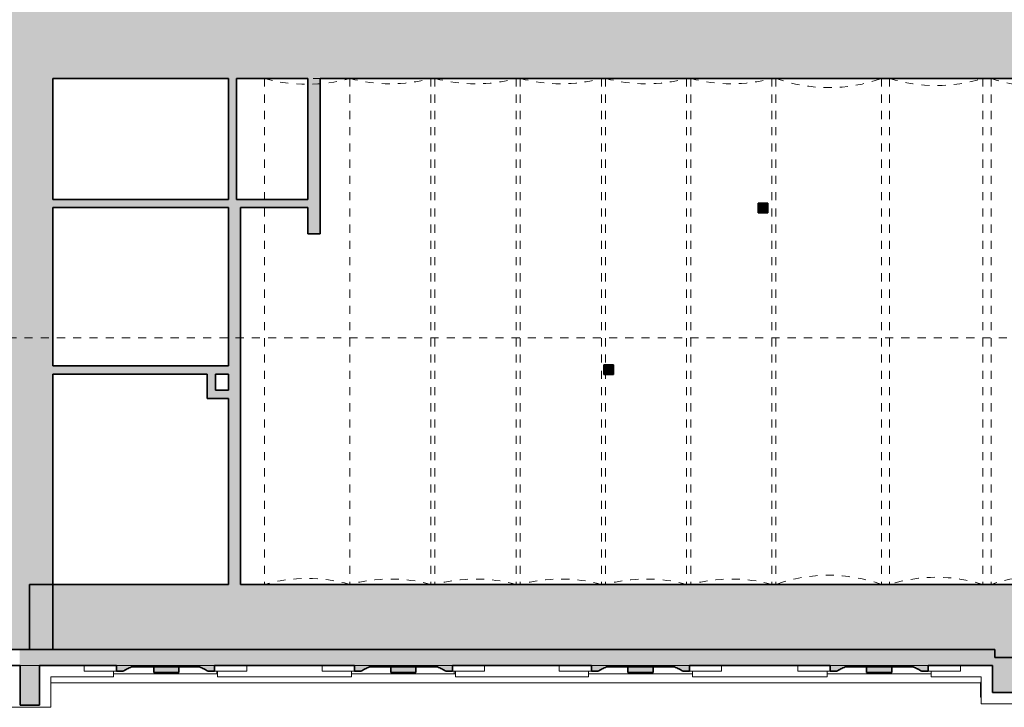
# Model space of a CAD drawing. Header units: metres. Extents: x -2.8 to 41.5, y -3 to 31.1.
# Tile 17 of 21: x 22 to 34.1, y -0.2 to 8.3. Entities that reach past the tile are written whole.
import ezdxf

# ---------------------------------------------------------------- set-up
doc = ezdxf.new("R2010")
doc.units = ezdxf.units.M
doc.linetypes.add('AV - Cerch_ 1 tecka 10mm', pattern=[0.018, 0.01, -0.004, 0, -0.004])
doc.linetypes.add('AV - Cerch_ 1 tecka 2mm', pattern=[0.004, 0.002, -0.001, 0, -0.001])
doc.layers.add('AV-KOTY', color=5, linetype='Continuous', lineweight=13, true_color=0x0000ff)
doc.layers.add('AV-SRAFY', color=7, linetype='Continuous', lineweight=35)
doc.layers.add('AV-STAVBA', color=7, linetype='Continuous', lineweight=18)

# ---------------------------------------------------------------- blocks, each defined once
blk = doc.blocks.new('SCO_Koncepční obdelníkový sloup - 120_120-917259-1NP mezipatro')
at = {"layer": 'AV-STAVBA'}
blk.add_hatch(color=256, dxfattribs=at).paths.add_polyline_path([(0.06, -0.06), (0.06, 0.06), (-0.06, 0.06), (-0.06, -0.06)])
for p, q in [((0.06, 0.06), (-0.06, -0.06)), ((-0.06, 0.06), (0.06, -0.06))]:
    blk.add_line(p, q, dxfattribs=at)
at = {"layer": 'AV-STAVBA', "lineweight": 35}
for p, q in [((0.06, 0.06), (-0.06, 0.06)), ((-0.06, 0.06), (-0.06, -0.06)), ((0.06, -0.06), (0.06, 0.06)), ((-0.06, -0.06), (0.06, -0.06))]:
    blk.add_line(p, q, dxfattribs=at)
blk = doc.blocks.new('SCO_Koncepční obdelníkový sloup - 120_120-1397185-1NP mezipatro')
at = {"layer": 'AV-STAVBA'}
blk.add_hatch(color=256, dxfattribs=at).paths.add_polyline_path([(0.06, -0.06), (0.06, 0.06), (-0.06, 0.06), (-0.06, -0.06)])
for p, q in [((0.06, 0.06), (-0.06, -0.06)), ((-0.06, 0.06), (0.06, -0.06))]:
    blk.add_line(p, q, dxfattribs=at)
at = {"layer": 'AV-STAVBA', "lineweight": 35}
for p, q in [((0.06, 0.06), (-0.06, 0.06)), ((-0.06, 0.06), (-0.06, -0.06)), ((0.06, -0.06), (0.06, 0.06)), ((-0.06, -0.06), (0.06, -0.06))]:
    blk.add_line(p, q, dxfattribs=at)
blk = doc.blocks.new('GM_Void_valená klenba - GM_Void_valená klenba-1557060-1NP mezipatro')
at = {"layer": 'AV-STAVBA', "linetype": 'AV - Cerch_ 1 tecka 2mm', "lineweight": 13}
for p, q in [((-0.525, 3.115), (-0.525, -3.115)), ((-0.525, 3.115), (0.525, 3.115)), ((0.525, 3.115), (0.525, -3.115)), ((-0.525, -3.115), (0.525, -3.115))]:
    blk.add_line(p, q, dxfattribs=at)
for centre, start, end in [((0, 4.972), 254.2155, 285.7845), ((0, -4.972), 74.2155, 105.7845)]:
    blk.add_arc(centre, 1.93, start, end, dxfattribs=at)
blk = doc.blocks.new('GM_Void_valená klenba - GM_Void_valená klenba-1557061-1NP mezipatro')
at = {"layer": 'AV-STAVBA', "linetype": 'AV - Cerch_ 1 tecka 2mm', "lineweight": 13}
for p, q in [((-0.5, 3.115), (-0.5, -3.115)), ((-0.5, 3.115), (0.5, 3.115)), ((0.5, 3.115), (0.5, -3.115)), ((-0.5, -3.115), (0.5, -3.115))]:
    blk.add_line(p, q, dxfattribs=at)
for centre, start, end in [((0, 4.979), 254.9853, 285.0147), ((0, -4.979), 74.9853, 105.0147)]:
    blk.add_arc(centre, 1.93, start, end, dxfattribs=at)
blk = doc.blocks.new('GM_Void_valená klenba - GM_Void_valená klenba-1557064-1NP mezipatro')
at = {"layer": 'AV-STAVBA', "linetype": 'AV - Cerch_ 1 tecka 2mm', "lineweight": 13}
for p, q in [((-0.65, 3.115), (-0.65, -3.115)), ((-0.65, 3.115), (0.65, 3.115)), ((0.65, 3.115), (0.65, -3.115)), ((-0.65, -3.115), (0.65, -3.115))]:
    blk.add_line(p, q, dxfattribs=at)
for centre, start, end in [((0, 4.932), 250.3187, 289.6813), ((0, -4.932), 70.3187, 109.6813)]:
    blk.add_arc(centre, 1.93, start, end, dxfattribs=at)
blk = doc.blocks.new('GM_Void_valená klenba - GM_Void_valená klenba-1557063-1NP mezipatro')
at = {"layer": 'AV-STAVBA', "linetype": 'AV - Cerch_ 1 tecka 2mm', "lineweight": 13}
for p, q in [((-0.575, 3.115), (-0.575, -3.115)), ((-0.575, 3.115), (0.575, 3.115)), ((0.575, 3.115), (0.575, -3.115)), ((-0.575, -3.115), (0.575, -3.115))]:
    blk.add_line(p, q, dxfattribs=at)
for centre, start, end in [((0, 4.957), 252.6668, 287.3332), ((0, -4.957), 72.6668, 107.3332)]:
    blk.add_arc(centre, 1.93, start, end, dxfattribs=at)
blk = doc.blocks.new('GM_Void_valená klenba - GM_Void_valená klenba-1557062-1NP mezipatro')
at = {"layer": 'AV-STAVBA', "linetype": 'AV - Cerch_ 1 tecka 2mm', "lineweight": 13}
for p, q in [((-0.625, 3.115), (-0.625, -3.115)), ((-0.625, 3.115), (0.625, 3.115)), ((0.625, 3.115), (0.625, -3.115)), ((-0.625, -3.115), (0.625, -3.115))]:
    blk.add_line(p, q, dxfattribs=at)
for centre, start, end in [((0, 4.941), 251.105, 288.895), ((0, -4.941), 71.105, 108.895)]:
    blk.add_arc(centre, 1.93, start, end, dxfattribs=at)
blk = doc.blocks.new('Zdobná fasáda 1NP - Zdobná fasáda 1NP-1554848-1NP mezipatro')
at = {"layer": 'AV-STAVBA'}
for points in [[(22, -0.141), (22.24, -0.141), (22.24, 0.348), (22, 0.348)], [(24.318, 0.278), (24.395, 0.278), (24.395, 0.348), (23.187, 0.348), (23.187, 0.278), (23.265, 0.278), (23.318, 0.306), (23.372, 0.332), (24.211, 0.332), (24.268, 0.304)], [(23.914, 0.265), (23.956, 0.265), (23.956, 0.348), (23.646, 0.348), (23.646, 0.265)], [(26.117, 0.278), (26.195, 0.278), (26.248, 0.306), (26.302, 0.332), (27.141, 0.332), (27.195, 0.306), (27.248, 0.278), (27.325, 0.278), (27.325, 0.348), (26.117, 0.348)], [(26.748, 0.265), (26.876, 0.265), (26.876, 0.348), (26.566, 0.348), (26.566, 0.265)], [(29.037, 0.278), (29.115, 0.278), (29.168, 0.306), (29.222, 0.332), (30.061, 0.332), (30.115, 0.306), (30.168, 0.278), (30.245, 0.278), (30.245, 0.348), (29.037, 0.348)], [(29.581, 0.265), (29.796, 0.265), (29.796, 0.348), (29.486, 0.348), (29.486, 0.265)], [(33.185, 0.278), (33.185, 0.348), (31.977, 0.348), (31.977, 0.278), (32.055, 0.278), (32.108, 0.306), (32.162, 0.332), (33.001, 0.332), (33.055, 0.306), (33.108, 0.278), (33.124, 0.278)], [(32.426, 0.265), (32.736, 0.265), (32.736, 0.348), (32.426, 0.348)]]:
    blk.add_hatch(color=256, dxfattribs=at).paths.add_polyline_path(points)
for p, q in [((22.24, 0.348), (22, 0.348)), ((22.791, 0.348), (22.791, 0.278)), ((22.791, 0.278), (23.187, 0.278)), ((23.151, 0.278), (23.151, 0.208)), ((24.431, 0.248), (23.151, 0.248)), ((24.395, 0.348), (23.187, 0.348)), ((23.956, 0.348), (23.646, 0.348)), ((24.395, 0.278), (24.791, 0.278)), ((24.425, 0.248), (24.425, 0.278)), ((24.431, 0.208), (24.431, 0.278)), ((24.791, 0.278), (24.791, 0.348)), ((25.721, 0.348), (25.721, 0.278)), ((25.721, 0.278), (26.117, 0.278)), ((26.081, 0.278), (26.081, 0.208)), ((27.361, 0.248), (26.081, 0.248)), ((27.325, 0.348), (26.117, 0.348)), ((26.876, 0.348), (26.566, 0.348)), ((27.325, 0.278), (27.721, 0.278)), ((27.345, 0.248), (27.345, 0.278)), ((27.361, 0.208), (27.361, 0.278)), ((27.721, 0.278), (27.721, 0.348)), ((28.641, 0.348), (28.641, 0.278)), ((28.641, 0.278), (29.037, 0.278)), ((29.001, 0.278), (29.001, 0.208)), ((30.281, 0.248), (29.001, 0.248)), ((30.245, 0.348), (29.037, 0.348)), ((29.796, 0.348), (29.486, 0.348)), ((30.245, 0.278), (30.641, 0.278)), ((30.281, 0.208), (30.281, 0.278)), ((30.641, 0.278), (30.641, 0.348)), ((31.581, 0.348), (31.581, 0.278)), ((31.581, 0.278), (31.977, 0.278)), ((31.941, 0.278), (31.941, 0.208)), ((33.221, 0.248), (31.941, 0.248)), ((33.185, 0.348), (31.977, 0.348)), ((32.736, 0.348), (32.426, 0.348)), ((33.185, 0.278), (33.581, 0.278)), ((33.221, 0.208), (33.221, 0.278)), ((33.581, 0.278), (33.581, 0.348)), ((23.151, 0.208), (22.38, 0.208)), ((22.38, -0.165), (22.38, 0.208)), ((33.83, 0.138), (22.38, 0.138)), ((26.081, 0.208), (24.431, 0.208)), ((29.001, 0.208), (27.361, 0.208)), ((31.941, 0.208), (30.281, 0.208)), ((33.839, 0.208), (33.221, 0.208)), ((33.839, 0.147), (33.83, 0.138)), ((33.83, -0.042), (33.83, 0.138)), ((33.839, 0.208), (33.839, -0.122)), ((33.839, -0.033), (33.83, -0.042)), ((33.839, -0.042), (33.83, -0.042)), ((21.86, -0.165), (22.38, -0.165)), ((33.839, -0.122), (35.489, -0.122))]:
    blk.add_line(p, q, dxfattribs=at)
at = {"layer": 'AV-STAVBA', "lineweight": 35}
for p, q in [((22, 0.348), (22, -0.141)), ((22.24, -0.141), (22.24, 0.348)), ((23.187, 0.348), (23.187, 0.278)), ((23.187, 0.278), (23.265, 0.278)), ((23.372, 0.332), (24.211, 0.332)), ((23.646, 0.348), (23.646, 0.265)), ((23.646, 0.265), (23.956, 0.265)), ((23.956, 0.265), (23.956, 0.348)), ((24.318, 0.278), (24.395, 0.278)), ((24.395, 0.278), (24.395, 0.348)), ((26.117, 0.348), (26.117, 0.278)), ((26.117, 0.278), (26.195, 0.278)), ((26.302, 0.332), (27.141, 0.332)), ((26.566, 0.348), (26.566, 0.265)), ((26.566, 0.265), (26.876, 0.265)), ((26.876, 0.265), (26.876, 0.348)), ((27.248, 0.278), (27.325, 0.278)), ((27.325, 0.278), (27.325, 0.348)), ((29.037, 0.348), (29.037, 0.278)), ((29.037, 0.278), (29.115, 0.278)), ((29.222, 0.332), (30.061, 0.332)), ((29.486, 0.348), (29.486, 0.265)), ((29.486, 0.265), (29.796, 0.265)), ((29.796, 0.265), (29.796, 0.348)), ((30.168, 0.278), (30.245, 0.278)), ((30.245, 0.278), (30.245, 0.348)), ((31.977, 0.348), (31.977, 0.278)), ((31.977, 0.278), (32.055, 0.278)), ((32.162, 0.332), (33.001, 0.332)), ((32.426, 0.348), (32.426, 0.265)), ((32.426, 0.265), (32.736, 0.265)), ((32.736, 0.265), (32.736, 0.348)), ((33.108, 0.278), (33.185, 0.278)), ((33.185, 0.278), (33.185, 0.348)), ((22, -0.141), (22.24, -0.141))]:
    blk.add_line(p, q, dxfattribs=at)
for points in [[(23.265, 0.278), (23.283, 0.288), (23.318, 0.307), (23.354, 0.324), (23.372, 0.332)], [(24.211, 0.332), (24.229, 0.324), (24.265, 0.307), (24.3, 0.288), (24.318, 0.278)], [(26.195, 0.278), (26.213, 0.288), (26.248, 0.307), (26.284, 0.324), (26.302, 0.332)], [(27.141, 0.332), (27.159, 0.324), (27.195, 0.307), (27.23, 0.288), (27.248, 0.278)], [(29.115, 0.278), (29.133, 0.288), (29.168, 0.307), (29.204, 0.324), (29.222, 0.332)], [(30.061, 0.332), (30.079, 0.324), (30.115, 0.307), (30.15, 0.288), (30.168, 0.278)], [(32.055, 0.278), (32.073, 0.288), (32.108, 0.307), (32.144, 0.324), (32.162, 0.332)], [(33.001, 0.332), (33.019, 0.324), (33.055, 0.307), (33.09, 0.288), (33.108, 0.278)]]:
    blk.add_open_spline(points, degree=3, dxfattribs=at)

msp = doc.modelspace()

# ---------------------------------------------------------------- hatches: boundary and pattern name
at = {"layer": 'AV-SRAFY', "lineweight": 18}
for points in [[(22.4048, 1.3482), (22.4048, 8.5282), (21.8248, 8.5282), (21.8248, 1.3482)], [(24.6648, 6.0882), (24.6648, 7.5782), (24.5648, 7.5782), (24.5648, 6.0882)], [(25.6948, 5.6632), (25.6948, 7.5782), (25.5448, 7.5782), (25.5448, 5.6632)], [(24.5648, 5.9882), (25.5448, 5.9882), (25.5448, 6.0882), (22.4048, 6.0882), (22.4048, 5.9882), (23.2054, 5.9882)], [(24.6223, 1.3482), (24.7148, 1.3482), (24.7148, 5.9882), (24.5648, 5.9882), (24.5648, 1.3482)], [(22.4048, 3.9382), (24.5648, 3.9382), (24.5648, 4.0382), (22.4048, 4.0382)], [(24.3048, 3.7382), (24.4048, 3.7382), (24.4048, 3.9382), (24.3048, 3.9382)], [(24.3048, 3.6382), (24.5648, 3.6382), (24.5648, 3.7382), (24.3048, 3.7382)], [(34.0048, 0.5482), (34.0048, 1.3482), (22.1148, 1.3482), (22.1148, 0.5482), (33.1237, 0.5482)], [(29.0373, 0.3482), (34.0048, 0.3482), (34.0048, 0.5482), (21.9948, 0.5482), (21.9948, 0.3482), (28.873, 0.3482)]]:
    msp.add_hatch(color=256, dxfattribs=at).paths.add_polyline_path(points)
h = msp.add_hatch(color=256, dxfattribs=at)
h.paths.add_polyline_path([(39.1448, 7.5782), (39.1448, 8.5282), (38.8598, 8.5282), (38.8598, 7.5782)])
h.paths.add_polyline_path([(36.9798, 7.5782), (36.9798, 8.5282), (22.4048, 8.5282), (22.4048, 7.5782), (31.7068, 7.5782)])
h = msp.add_hatch(color=256, dxfattribs=at)
h.paths.add_polyline_path([(22.4048, 0.5482), (22.4048, 1.3482), (21.8248, 1.3482), (21.8248, 0.5482)])
h.paths.add_polyline_path([(17.6648, 0.5482), (17.6648, 1.3482), (17.1148, 1.3482), (17.1148, 0.5482), (17.5378, 0.5482)])
h = msp.add_hatch(color=256, dxfattribs=at)
h.paths.add_polyline_path([(34.0048, 0.4482), (35.9427, 0.4482), (35.9427, 0.5482), (36.3498, 0.5482), (36.3498, 0.9782), (35.6748, 0.9782), (35.6748, 1.0282), (35.2948, 1.0282), (35.2948, 1.3482), (34.0048, 1.3482), (34.0048, 0.5482)])
h.paths.add_polyline_path([(37.3569, 0.4482), (39.1448, 0.4482), (39.1448, 1.3482), (37.9448, 1.3482), (37.9448, 1.0282), (37.6248, 1.0282), (37.6248, 0.9782), (36.9498, 0.9782), (36.9498, 0.5482), (37.3569, 0.5482)])
h = msp.add_hatch(color=256, dxfattribs=at)
h.paths.add_polyline_path([(33.9791, 0.0182), (35.6805, 0.0182), (35.6805, 0.4482), (34.0048, 0.4482), (34.0048, 0.3482), (33.9791, 0.3482), (33.9791, 0.1679)])
h.paths.add_polyline_path([(39.1456, 0.0182), (39.2448, 0.0182), (39.2448, 0.4482), (37.5816, 0.4482), (37.5816, 0.0182), (38.7914, 0.0182)])

# ---------------------------------------------------------------- linework, layer by layer
at = {"layer": 'AV-KOTY', "linetype": 'AV - Cerch_ 1 tecka 10mm', "lineweight": 5}
msp.add_line((-1.746, 4.3854), (40.3649, 4.3854), dxfattribs=at)
at = {"layer": 'AV-STAVBA', "lineweight": 35}
for p, q in [((22.4048, 6.0882), (22.4048, 7.5782)), ((22.4048, 7.5782), (24.5648, 7.5782)), ((24.5648, 7.5782), (24.5648, 6.0882)), ((24.6648, 6.0882), (24.6648, 7.5782)), ((24.6648, 7.5782), (25.5448, 7.5782)), ((25.5448, 7.5782), (25.5448, 6.0882)), ((25.6948, 5.6632), (25.6948, 7.5782)), ((25.6948, 7.5782), (39.1448, 7.5782)), ((24.5648, 6.0882), (22.4048, 6.0882)), ((25.5448, 6.0882), (24.6648, 6.0882)), ((22.4048, 4.0382), (22.4048, 5.9882)), ((22.4048, 5.9882), (24.5648, 5.9882)), ((24.5648, 5.9882), (24.5648, 4.0382)), ((24.7148, 1.3482), (24.7148, 5.9882)), ((24.7148, 5.9882), (25.5448, 5.9882)), ((25.5448, 5.9882), (25.5448, 5.6632)), ((25.5448, 5.6632), (25.6948, 5.6632)), ((24.5648, 4.0382), (22.4048, 4.0382)), ((22.4048, 0.5482), (22.4048, 3.9382)), ((22.4048, 3.9382), (24.3048, 3.9382)), ((24.3048, 3.9382), (24.3048, 3.6382)), ((24.4048, 3.9382), (24.5648, 3.9382)), ((24.4048, 3.7382), (24.4048, 3.9382)), ((24.5648, 3.9382), (24.5648, 3.7382)), ((24.5648, 3.7382), (24.4048, 3.7382)), ((24.3048, 3.6382), (24.5648, 3.6382)), ((24.5648, 3.6382), (24.5648, 1.3482)), ((24.5648, 1.3482), (22.1148, 1.3482)), ((22.1148, 1.3482), (22.1148, 0.5482)), ((35.2948, 1.3482), (24.7148, 1.3482)), ((34.0048, 0.5482), (21.0809, 0.5482)), ((34.0048, 0.5482), (34.0048, 0.4482)), ((34.0048, 0.4482), (35.9427, 0.4482)), ((21.6782, 0.3482), (21.9998, 0.3482)), ((22.2398, 0.3482), (23.1873, 0.3482)), ((24.3954, 0.3482), (26.1173, 0.3482)), ((27.3254, 0.3482), (29.0373, 0.3482)), ((30.2454, 0.3482), (31.9773, 0.3482)), ((33.1854, 0.3482), (33.9791, 0.3482)), ((33.9791, 0.3482), (33.9791, 0.0182)), ((33.9791, 0.0182), (35.3033, 0.0182))]:
    msp.add_line(p, q, dxfattribs=at)
at = {"layer": 'AV-STAVBA'}
for p, q in [((21.9998, 0.3482), (22.2398, 0.3482)), ((23.1873, 0.3482), (24.3954, 0.3482)), ((26.1173, 0.3482), (27.3254, 0.3482)), ((29.0373, 0.3482), (30.2454, 0.3482)), ((31.9773, 0.3482), (33.1854, 0.3482))]:
    msp.add_line(p, q, dxfattribs=at)

# ---------------------------------------------------------------- block references
at = {"layer": 'AV-STAVBA', "linetype": 'AV - Cerch_ 1 tecka 2mm', "lineweight": 13}
for name, p in [('GM_Void_valená klenba - GM_Void_valená klenba-1557060-1NP mezipatro', (25.5348, 4.4632)), ('GM_Void_valená klenba - GM_Void_valená klenba-1557061-1NP mezipatro', (26.5598, 4.4632)), ('GM_Void_valená klenba - GM_Void_valená klenba-1557061-1NP mezipatro', (27.6098, 4.4632)), ('GM_Void_valená klenba - GM_Void_valená klenba-1557061-1NP mezipatro', (28.6598, 4.4632)), ('GM_Void_valená klenba - GM_Void_valená klenba-1557061-1NP mezipatro', (29.7098, 4.4632)), ('GM_Void_valená klenba - GM_Void_valená klenba-1557061-1NP mezipatro', (30.7598, 4.4632)), ('GM_Void_valená klenba - GM_Void_valená klenba-1557064-1NP mezipatro', (31.9598, 4.4632)), ('GM_Void_valená klenba - GM_Void_valená klenba-1557063-1NP mezipatro', (33.2848, 4.4632)), ('GM_Void_valená klenba - GM_Void_valená klenba-1557062-1NP mezipatro', (34.5848, 4.4632))]:
    msp.add_blockref(name, p, dxfattribs=at)
at = {"layer": 'AV-STAVBA'}
for name, p in [('SCO_Koncepční obdelníkový sloup - 120_120-917259-1NP mezipatro', (31.1498, 5.9832)), ('SCO_Koncepční obdelníkový sloup - 120_120-1397185-1NP mezipatro', (29.2498, 3.9932)), ('Zdobná fasáda 1NP - Zdobná fasáda 1NP-1554848-1NP mezipatro', (0, 0))]:
    msp.add_blockref(name, p, dxfattribs=at)

doc.saveas('drawing.dxf')
